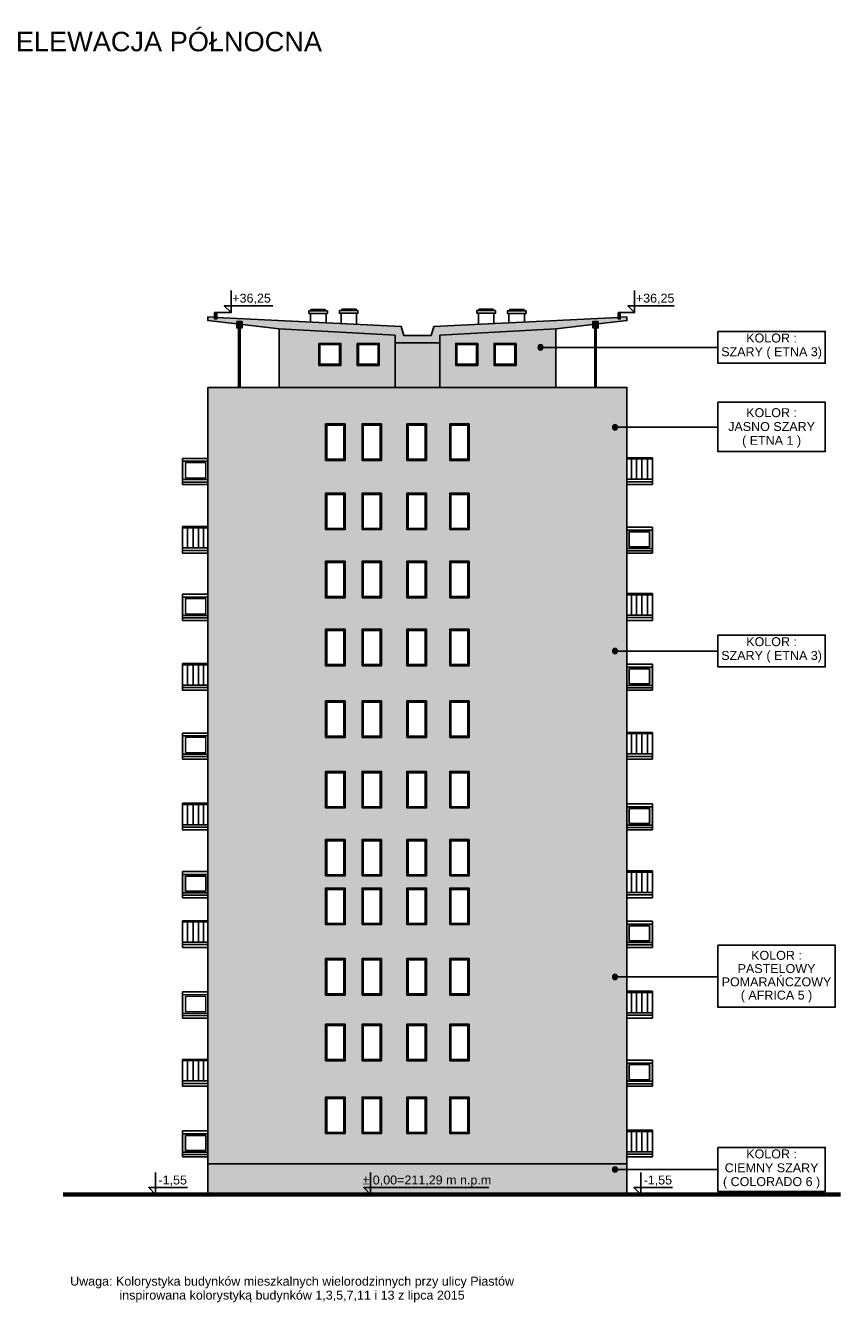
# Model space of a CAD drawing. Header units: millimetres. Extents: x 6874 to 479855, y -393105 to -20937.
# Tile 10 of 42: x 6874 to 40427, y -73477 to -20937. Entities that reach past the tile are written whole.
import ezdxf

# ---------------------------------------------------------------- set-up
doc = ezdxf.new("R2010")
doc.units = ezdxf.units.MM
doc.header["$MEASUREMENT"] = 0
for name, color, linetype, lineweight in [('Nowe_2D - Ogólne_Nr_pióra__1', 7, 'Continuous', 13), ('Nowe_2D - Ogólne_Nr_pióra__162', 254, 'Continuous', 25), ('Nowe_2D - Ogólne_Nr_pióra__19', 255, 'Continuous', 0), ('Nowe_2D - Ogólne_Nr_pióra__21', 7, 'Continuous', 70), ('Nowe_2D - Ogólne_Nr_pióra__41', 7, 'Continuous', 25), ('Nowe_Adnotacja - Teksty_Nr_pióra__1', 7, 'Continuous', 13)]:
    doc.layers.add(name, color=color, linetype=linetype, lineweight=lineweight)
for name, color, linetype, lineweight, true_color in [('Nowe_2D - Ogólne_Nr_pióra__103', 7, 'Continuous', 13, 0xffcc99), ('Nowe_2D - Ogólne_Nr_pióra__181', 7, 'Continuous', 0, 0xe8e8e8), ('Nowe_2D - Ogólne_Nr_pióra__201', 7, 'Continuous', 0, 0xf8f8f8), ('Nowe_2D - Ogólne_Nr_pióra__221', 7, 'Continuous', 0, 0xe6e6e6)]:
    doc.layers.add(name, color=color, linetype=linetype, lineweight=lineweight, true_color=true_color)
doc.styles.add('STYL_AUTOMATYCZNY_5', font='arial.ttf')

msp = doc.modelspace()

# ---------------------------------------------------------------- hatches: boundary and pattern name
at = {"layer": 'Nowe_2D - Ogólne_Nr_pióra__1', "linetype": 'Continuous', "lineweight": 13}
for points in [[(14747, -32945), (14747, -32745), (14659, -32745), (14659, -32941)], [(31275, -32945), (31275, -32745), (31363, -32745), (31363, -32941)], [(28186, -34181, 1), (27968, -34181, 1)], [(31253, -37466, 1), (31034, -37466, 1)], [(31253, -46675, 1), (31034, -46675, 1)], [(31253, -46675, 1), (31034, -46675, 1)], [(31253, -60084, 1), (31034, -60084, 1)], [(31253, -68008, 1), (31034, -68008, 1)]]:
    msp.add_hatch(color=7, dxfattribs=at).paths.add_polyline_path(points)
h = msp.add_hatch(color=7, dxfattribs=at)
h.paths.add_polyline_path([(13341, -38867), (13341, -39620), (14386, -39620), (14386, -38867)])
h.paths.add_polyline_path([(13456, -38934), (13456, -39552), (14300, -39552), (14300, -38934)], flags=0)
h = msp.add_hatch(color=7, dxfattribs=at)
h.paths.add_polyline_path([(32681, -41696), (32681, -42449), (31636, -42449), (31636, -41696)])
h.paths.add_polyline_path([(32566, -41764), (32566, -42382), (31722, -42382), (31722, -41764)], flags=0)
h = msp.add_hatch(color=7, dxfattribs=at)
h.paths.add_polyline_path([(13341, -44458), (13341, -45211), (14386, -45211), (14386, -44458)])
h.paths.add_polyline_path([(13456, -44525), (13456, -45143), (14300, -45143), (14300, -44525)], flags=0)
h = msp.add_hatch(color=7, dxfattribs=at)
h.paths.add_polyline_path([(32681, -47335), (32681, -48088), (31636, -48088), (31636, -47335)])
h.paths.add_polyline_path([(32566, -47403), (32566, -48021), (31722, -48021), (31722, -47403)], flags=0)
h = msp.add_hatch(color=7, dxfattribs=at)
h.paths.add_polyline_path([(13341, -50167), (13341, -50919), (14386, -50919), (14386, -50167)])
h.paths.add_polyline_path([(13456, -50234), (13456, -50852), (14300, -50852), (14300, -50234)], flags=0)
h = msp.add_hatch(color=7, dxfattribs=at)
h.paths.add_polyline_path([(32681, -53083), (32681, -53835), (31636, -53835), (31636, -53083)])
h.paths.add_polyline_path([(32566, -53150), (32566, -53768), (31722, -53768), (31722, -53150)], flags=0)
h = msp.add_hatch(color=7, dxfattribs=at)
h.paths.add_polyline_path([(13341, -55869), (13341, -56622), (14386, -56622), (14386, -55869)])
h.paths.add_polyline_path([(13456, -55936), (13456, -56554), (14300, -56554), (14300, -55936)], flags=0)
h = msp.add_hatch(color=7, dxfattribs=at)
h.paths.add_polyline_path([(32681, -57915), (32681, -58667), (31636, -58667), (31636, -57915)])
h.paths.add_polyline_path([(32566, -57982), (32566, -58600), (31722, -58600), (31722, -57982)], flags=0)
h = msp.add_hatch(color=7, dxfattribs=at)
h.paths.add_polyline_path([(13341, -60821), (13341, -61573), (14386, -61573), (14386, -60821)])
h.paths.add_polyline_path([(13456, -60888), (13456, -61506), (14300, -61506), (14300, -60888)], flags=0)
h = msp.add_hatch(color=7, dxfattribs=at)
h.paths.add_polyline_path([(32681, -63625), (32681, -64378), (31636, -64378), (31636, -63625)])
h.paths.add_polyline_path([(32566, -63693), (32566, -64311), (31722, -64311), (31722, -63693)], flags=0)
h = msp.add_hatch(color=7, dxfattribs=at)
h.paths.add_polyline_path([(13341, -66537), (13341, -67290), (14386, -67290), (14386, -66537)])
h.paths.add_polyline_path([(13456, -66604), (13456, -67223), (14300, -67223), (14300, -66604)], flags=0)
at = {"layer": 'Nowe_2D - Ogólne_Nr_pióra__103', "linetype": 'Continuous', "lineweight": 0, "true_color": 0xbf9972}
for points in [[(28711, -33410), (30235, -33238), (30235, -33114), (30455, -33114), (30455, -33213), (31636, -33079), (31636, -32927), (31363, -32941), (31363, -33012), (31275, -33012), (31275, -32945), (23682, -33321), (23574, -33691), (23011, -33691), (22448, -33691), (22341, -33321), (14747, -32945), (14747, -33012), (14659, -33012), (14659, -32941), (14386, -32927), (14386, -33079), (15568, -33213), (15568, -33114), (15788, -33114), (15788, -33238), (17311, -33410), (22090, -33675), (22090, -33998), (23011, -33998), (23932, -33998), (23932, -33675)], [(24338, -55929), (24338, -54429), (23378, -54429), (23378, -55929)], [(24338, -57929), (24338, -55929), (23378, -55929), (23378, -57929)], [(25138, -56429), (25138, -55929), (24338, -55929), (24338, -56429)], [(20728, -60829), (20728, -59329), (20028, -59329), (20028, -60829)], [(22578, -60829), (22578, -59329), (21528, -59329), (21528, -60829)], [(24338, -60829), (24338, -59329), (23378, -59329), (23378, -60829)], [(20028, -62029), (20028, -63529), (20728, -63529), (20728, -62029)], [(22578, -63529), (22578, -62029), (21528, -62029), (21528, -63529)], [(24338, -63529), (24338, -62029), (23378, -62029), (23378, -63529)], [(20028, -65029), (20028, -66529), (20728, -66529), (20728, -65029)], [(22578, -66529), (22578, -65029), (21528, -65029), (21528, -66529)], [(24338, -66529), (24338, -65029), (23378, -65029), (23378, -66529)]]:
    msp.add_hatch(color=33, dxfattribs=at).paths.add_polyline_path(points)
h = msp.add_hatch(color=33, dxfattribs=at)
h.paths.add_polyline_path([(14386, -67779), (14386, -55929), (19228, -55929), (20728, -55929), (20728, -56429), (20728, -57929), (25138, -57929), (25138, -55929), (25138, -54429), (31636, -54429), (31636, -67779)])
h.paths.add_polyline_path([(19228, -59329), (25138, -59329), (25138, -60829), (19228, -60829)], flags=0)
h.paths.add_polyline_path([(19228, -65029), (25138, -65029), (25138, -66529), (19228, -66529)], flags=0)
h.paths.add_polyline_path([(20028, -57929), (20028, -56429), (19228, -56429), (19228, -57929)], flags=0)
h.paths.add_polyline_path([(25138, -63529), (19228, -63529), (19228, -62029), (25138, -62029)], flags=0)
at = {"layer": 'Nowe_2D - Ogólne_Nr_pióra__162', "linetype": 'Continuous', "lineweight": 25}
msp.add_hatch(color=254, dxfattribs=at).paths.add_polyline_path([(21077, -69029), (31636, -69029), (31636, -67779), (14386, -67779), (14386, -69029)])
at = {"layer": 'Nowe_2D - Ogólne_Nr_pióra__181', "linetype": 'Continuous', "lineweight": 0, "true_color": 0xe8e8e8}
for points in [[(14659, -32745), (14659, -33012), (14747, -33012), (14747, -32745)], [(31363, -32745), (31363, -33012), (31275, -33012), (31275, -32745)], [(15788, -33382), (15788, -33114), (15568, -33114), (15568, -33382)], [(15648, -35829), (15708, -35829), (15708, -33382), (15648, -33382)], [(30235, -33114), (30235, -33238), (30455, -33213), (30455, -33114)], [(30455, -33213), (30235, -33238), (30235, -33382), (30455, -33382)], [(30375, -35829), (30315, -35829), (30315, -33382), (30375, -33382)], [(22090, -33998), (22090, -35829), (23932, -35829), (23932, -33998), (23011, -33998)], [(14386, -67779), (14386, -69029), (31636, -69029), (31636, -67779)]]:
    msp.add_hatch(color=254, dxfattribs=at).paths.add_polyline_path(points)
h = msp.add_hatch(color=254, dxfattribs=at)
h.paths.add_polyline_path([(22090, -35829), (22090, -33675), (17311, -33410), (17311, -35829)])
h.paths.add_polyline_path([(18946, -34015), (18946, -34925), (19856, -34925), (19856, -34015)], flags=0)
h.paths.add_polyline_path([(20528, -34015), (20528, -34925), (21438, -34925), (21438, -34015)], flags=0)
h = msp.add_hatch(color=254, dxfattribs=at)
h.paths.add_polyline_path([(28711, -35829), (28711, -33410), (23932, -33675), (23932, -35829)])
h.paths.add_polyline_path([(27076, -34015), (26166, -34015), (26166, -34925), (27076, -34925)], flags=0)
h.paths.add_polyline_path([(25494, -34015), (24584, -34015), (24584, -34925), (25494, -34925)], flags=0)
at = {"layer": 'Nowe_2D - Ogólne_Nr_pióra__19', "linetype": 'Continuous', "lineweight": 0}
h = msp.add_hatch(color=255, dxfattribs=at)
h.paths.add_polyline_path([(19856, -34925), (19856, -34015), (18946, -34015), (18946, -34925)])
h.paths.add_polyline_path([(19806, -34875), (19806, -34065), (18996, -34065), (18996, -34875)], flags=0)
h = msp.add_hatch(color=255, dxfattribs=at)
h.paths.add_polyline_path([(20528, -34015), (20528, -34925), (21438, -34925), (21438, -34015)])
h.paths.add_polyline_path([(20578, -34065), (20578, -34875), (21388, -34875), (21388, -34065)], flags=0)
h = msp.add_hatch(color=255, dxfattribs=at)
h.paths.add_polyline_path([(24584, -34015), (24584, -34925), (25494, -34925), (25494, -34015)])
h.paths.add_polyline_path([(24634, -34875), (25444, -34875), (25444, -34065), (24634, -34065)], flags=0)
h = msp.add_hatch(color=255, dxfattribs=at)
h.paths.add_polyline_path([(26166, -34015), (26166, -34925), (27076, -34925), (27076, -34015)])
h.paths.add_polyline_path([(26216, -34875), (27026, -34875), (27026, -34065), (26216, -34065)], flags=0)
h = msp.add_hatch(color=255, dxfattribs=at)
h.paths.add_polyline_path([(19228, -37329), (19228, -38829), (20028, -38829), (20028, -37329)])
h.paths.add_polyline_path([(19278, -38779), (19978, -38779), (19978, -37379), (19278, -37379)], flags=0)
h = msp.add_hatch(color=255, dxfattribs=at)
h.paths.add_polyline_path([(20728, -37329), (20728, -38829), (21528, -38829), (21528, -37329)])
h.paths.add_polyline_path([(20778, -38779), (21478, -38779), (21478, -37379), (20778, -37379)], flags=0)
h = msp.add_hatch(color=255, dxfattribs=at)
h.paths.add_polyline_path([(22578, -38829), (23378, -38829), (23378, -37329), (22578, -37329)])
h.paths.add_polyline_path([(23328, -37379), (22628, -37379), (22628, -38779), (23328, -38779)], flags=0)
h = msp.add_hatch(color=255, dxfattribs=at)
h.paths.add_polyline_path([(24338, -38829), (25138, -38829), (25138, -37329), (24338, -37329)])
h.paths.add_polyline_path([(25088, -37379), (24388, -37379), (24388, -38779), (25088, -38779)], flags=0)
h = msp.add_hatch(color=255, dxfattribs=at)
h.paths.add_polyline_path([(19228, -40179), (19228, -41679), (20028, -41679), (20028, -40179)])
h.paths.add_polyline_path([(19278, -41629), (19978, -41629), (19978, -40229), (19278, -40229)], flags=0)
h = msp.add_hatch(color=255, dxfattribs=at)
h.paths.add_polyline_path([(20728, -40179), (20728, -41679), (21528, -41679), (21528, -40179)])
h.paths.add_polyline_path([(20778, -41629), (21478, -41629), (21478, -40229), (20778, -40229)], flags=0)
h = msp.add_hatch(color=255, dxfattribs=at)
h.paths.add_polyline_path([(22578, -41679), (23378, -41679), (23378, -40179), (22578, -40179)])
h.paths.add_polyline_path([(23328, -40229), (22628, -40229), (22628, -41629), (23328, -41629)], flags=0)
h = msp.add_hatch(color=255, dxfattribs=at)
h.paths.add_polyline_path([(24338, -41679), (25138, -41679), (25138, -40179), (24338, -40179)])
h.paths.add_polyline_path([(25088, -40229), (24388, -40229), (24388, -41629), (25088, -41629)], flags=0)
h = msp.add_hatch(color=255, dxfattribs=at)
h.paths.add_polyline_path([(19228, -42979), (19228, -44479), (20028, -44479), (20028, -42979)])
h.paths.add_polyline_path([(19278, -44429), (19978, -44429), (19978, -43029), (19278, -43029)], flags=0)
h = msp.add_hatch(color=255, dxfattribs=at)
h.paths.add_polyline_path([(20728, -42979), (20728, -44479), (21528, -44479), (21528, -42979)])
h.paths.add_polyline_path([(20778, -44429), (21478, -44429), (21478, -43029), (20778, -43029)], flags=0)
h = msp.add_hatch(color=255, dxfattribs=at)
h.paths.add_polyline_path([(22578, -44479), (23378, -44479), (23378, -42979), (22578, -42979)])
h.paths.add_polyline_path([(23328, -43029), (22628, -43029), (22628, -44429), (23328, -44429)], flags=0)
h = msp.add_hatch(color=255, dxfattribs=at)
h.paths.add_polyline_path([(24338, -44479), (25138, -44479), (25138, -42979), (24338, -42979)])
h.paths.add_polyline_path([(25088, -43029), (24388, -43029), (24388, -44429), (25088, -44429)], flags=0)
h = msp.add_hatch(color=255, dxfattribs=at)
h.paths.add_polyline_path([(19228, -45779), (19228, -47279), (20028, -47279), (20028, -45779)])
h.paths.add_polyline_path([(19278, -47229), (19978, -47229), (19978, -45829), (19278, -45829)], flags=0)
h = msp.add_hatch(color=255, dxfattribs=at)
h.paths.add_polyline_path([(20728, -45779), (20728, -47279), (21528, -47279), (21528, -45779)])
h.paths.add_polyline_path([(20778, -47229), (21478, -47229), (21478, -45829), (20778, -45829)], flags=0)
h = msp.add_hatch(color=255, dxfattribs=at)
h.paths.add_polyline_path([(22578, -47279), (23378, -47279), (23378, -45779), (22578, -45779)])
h.paths.add_polyline_path([(23328, -45829), (22628, -45829), (22628, -47229), (23328, -47229)], flags=0)
h = msp.add_hatch(color=255, dxfattribs=at)
h.paths.add_polyline_path([(24338, -47279), (25138, -47279), (25138, -45779), (24338, -45779)])
h.paths.add_polyline_path([(25088, -45829), (24388, -45829), (24388, -47229), (25088, -47229)], flags=0)
h = msp.add_hatch(color=255, dxfattribs=at)
h.paths.add_polyline_path([(19228, -48729), (19228, -50229), (20028, -50229), (20028, -48729)])
h.paths.add_polyline_path([(19278, -50179), (19978, -50179), (19978, -48779), (19278, -48779)], flags=0)
h = msp.add_hatch(color=255, dxfattribs=at)
h.paths.add_polyline_path([(20728, -48729), (20728, -50229), (21528, -50229), (21528, -48729)])
h.paths.add_polyline_path([(20778, -50179), (21478, -50179), (21478, -48779), (20778, -48779)], flags=0)
h = msp.add_hatch(color=255, dxfattribs=at)
h.paths.add_polyline_path([(22578, -50229), (23378, -50229), (23378, -48729), (22578, -48729)])
h.paths.add_polyline_path([(23328, -48779), (22628, -48779), (22628, -50179), (23328, -50179)], flags=0)
h = msp.add_hatch(color=255, dxfattribs=at)
h.paths.add_polyline_path([(24338, -50229), (25138, -50229), (25138, -48729), (24338, -48729)])
h.paths.add_polyline_path([(25088, -48779), (24388, -48779), (24388, -50179), (25088, -50179)], flags=0)
h = msp.add_hatch(color=255, dxfattribs=at)
h.paths.add_polyline_path([(19228, -51629), (19228, -53129), (20028, -53129), (20028, -51629)])
h.paths.add_polyline_path([(19278, -53079), (19978, -53079), (19978, -51679), (19278, -51679)], flags=0)
h = msp.add_hatch(color=255, dxfattribs=at)
h.paths.add_polyline_path([(20728, -51629), (20728, -53129), (21528, -53129), (21528, -51629)])
h.paths.add_polyline_path([(20778, -53079), (21478, -53079), (21478, -51679), (20778, -51679)], flags=0)
h = msp.add_hatch(color=255, dxfattribs=at)
h.paths.add_polyline_path([(22578, -53129), (23378, -53129), (23378, -51629), (22578, -51629)])
h.paths.add_polyline_path([(23328, -51679), (22628, -51679), (22628, -53079), (23328, -53079)], flags=0)
h = msp.add_hatch(color=255, dxfattribs=at)
h.paths.add_polyline_path([(24338, -53129), (25138, -53129), (25138, -51629), (24338, -51629)])
h.paths.add_polyline_path([(25088, -51679), (24388, -51679), (24388, -53079), (25088, -53079)], flags=0)
h = msp.add_hatch(color=255, dxfattribs=at)
h.paths.add_polyline_path([(19228, -54429), (19228, -55929), (20028, -55929), (20028, -54429)])
h.paths.add_polyline_path([(19278, -55879), (19978, -55879), (19978, -54479), (19278, -54479)], flags=0)
h = msp.add_hatch(color=255, dxfattribs=at)
h.paths.add_polyline_path([(20728, -54429), (20728, -55929), (21528, -55929), (21528, -54429)])
h.paths.add_polyline_path([(20778, -55879), (21478, -55879), (21478, -54479), (20778, -54479)], flags=0)
h = msp.add_hatch(color=255, dxfattribs=at)
h.paths.add_polyline_path([(22578, -55929), (23378, -55929), (23378, -54429), (22578, -54429)])
h.paths.add_polyline_path([(23328, -54479), (22628, -54479), (22628, -55879), (23328, -55879)], flags=0)
h = msp.add_hatch(color=255, dxfattribs=at)
h.paths.add_polyline_path([(24338, -55929), (25138, -55929), (25138, -54429), (24338, -54429)])
h.paths.add_polyline_path([(25088, -54479), (24388, -54479), (24388, -55879), (25088, -55879)], flags=0)
h = msp.add_hatch(color=255, dxfattribs=at)
h.paths.add_polyline_path([(19228, -56429), (19228, -57929), (20028, -57929), (20028, -56429)])
h.paths.add_polyline_path([(19278, -57879), (19978, -57879), (19978, -56479), (19278, -56479)], flags=0)
h = msp.add_hatch(color=255, dxfattribs=at)
h.paths.add_polyline_path([(20728, -56429), (20728, -57929), (21528, -57929), (21528, -56429)])
h.paths.add_polyline_path([(20778, -57879), (21478, -57879), (21478, -56479), (20778, -56479)], flags=0)
h = msp.add_hatch(color=255, dxfattribs=at)
h.paths.add_polyline_path([(22578, -57929), (23378, -57929), (23378, -56429), (22578, -56429)])
h.paths.add_polyline_path([(23328, -56479), (22628, -56479), (22628, -57879), (23328, -57879)], flags=0)
h = msp.add_hatch(color=255, dxfattribs=at)
h.paths.add_polyline_path([(24338, -57929), (25138, -57929), (25138, -56429), (24338, -56429)])
h.paths.add_polyline_path([(25088, -56479), (24388, -56479), (24388, -57879), (25088, -57879)], flags=0)
h = msp.add_hatch(color=255, dxfattribs=at)
h.paths.add_polyline_path([(19228, -59329), (19228, -60829), (20028, -60829), (20028, -59329)])
h.paths.add_polyline_path([(19278, -60779), (19978, -60779), (19978, -59379), (19278, -59379)], flags=0)
h = msp.add_hatch(color=255, dxfattribs=at)
h.paths.add_polyline_path([(20728, -59329), (20728, -60829), (21528, -60829), (21528, -59329)])
h.paths.add_polyline_path([(20778, -60779), (21478, -60779), (21478, -59379), (20778, -59379)], flags=0)
h = msp.add_hatch(color=255, dxfattribs=at)
h.paths.add_polyline_path([(22578, -60829), (23378, -60829), (23378, -59329), (22578, -59329)])
h.paths.add_polyline_path([(23328, -59379), (22628, -59379), (22628, -60779), (23328, -60779)], flags=0)
h = msp.add_hatch(color=255, dxfattribs=at)
h.paths.add_polyline_path([(24338, -60829), (25138, -60829), (25138, -59329), (24338, -59329)])
h.paths.add_polyline_path([(25088, -59379), (24388, -59379), (24388, -60779), (25088, -60779)], flags=0)
h = msp.add_hatch(color=255, dxfattribs=at)
h.paths.add_polyline_path([(19228, -62029), (19228, -63529), (20028, -63529), (20028, -62029)])
h.paths.add_polyline_path([(19278, -63479), (19978, -63479), (19978, -62079), (19278, -62079)], flags=0)
h = msp.add_hatch(color=255, dxfattribs=at)
h.paths.add_polyline_path([(20728, -62029), (20728, -63529), (21528, -63529), (21528, -62029)])
h.paths.add_polyline_path([(20778, -63479), (21478, -63479), (21478, -62079), (20778, -62079)], flags=0)
h = msp.add_hatch(color=255, dxfattribs=at)
h.paths.add_polyline_path([(22578, -63529), (23378, -63529), (23378, -62029), (22578, -62029)])
h.paths.add_polyline_path([(23328, -62079), (22628, -62079), (22628, -63479), (23328, -63479)], flags=0)
h = msp.add_hatch(color=255, dxfattribs=at)
h.paths.add_polyline_path([(24338, -63529), (25138, -63529), (25138, -62029), (24338, -62029)])
h.paths.add_polyline_path([(25088, -62079), (24388, -62079), (24388, -63479), (25088, -63479)], flags=0)
h = msp.add_hatch(color=255, dxfattribs=at)
h.paths.add_polyline_path([(19228, -65029), (19228, -66529), (20028, -66529), (20028, -65029)])
h.paths.add_polyline_path([(19278, -66479), (19978, -66479), (19978, -65079), (19278, -65079)], flags=0)
h = msp.add_hatch(color=255, dxfattribs=at)
h.paths.add_polyline_path([(20728, -65029), (20728, -66529), (21528, -66529), (21528, -65029)])
h.paths.add_polyline_path([(20778, -66479), (21478, -66479), (21478, -65079), (20778, -65079)], flags=0)
h = msp.add_hatch(color=255, dxfattribs=at)
h.paths.add_polyline_path([(22578, -66529), (23378, -66529), (23378, -65029), (22578, -65029)])
h.paths.add_polyline_path([(23328, -65079), (22628, -65079), (22628, -66479), (23328, -66479)], flags=0)
h = msp.add_hatch(color=255, dxfattribs=at)
h.paths.add_polyline_path([(24338, -66529), (25138, -66529), (25138, -65029), (24338, -65029)])
h.paths.add_polyline_path([(25088, -65079), (24388, -65079), (24388, -66479), (25088, -66479)], flags=0)
at = {"layer": 'Nowe_2D - Ogólne_Nr_pióra__201', "linetype": 'Continuous', "lineweight": 0, "true_color": 0xf8f8f8}
h = msp.add_hatch(color=7, dxfattribs=at)
h.paths.add_polyline_path([(31636, -35829), (31636, -41696), (25138, -41679), (25138, -40179), (24338, -40179), (24338, -41679), (23378, -41679), (23378, -40179), (22578, -40179), (22578, -42979), (22578, -47279), (21528, -47279), (21528, -42979), (20028, -42979), (20028, -41679), (20028, -40179), (19228, -40179), (19228, -41679), (14386, -41679), (14386, -38829), (14386, -35829)])
h.paths.add_polyline_path([(20028, -38829), (20028, -37329), (19228, -37329), (19228, -38829)], flags=0)
h.paths.add_polyline_path([(20728, -38829), (21528, -38829), (21528, -37329), (20728, -37329)], flags=0)
h.paths.add_polyline_path([(20728, -40179), (20728, -41679), (21528, -41679), (21528, -40179)], flags=0)
h.paths.add_polyline_path([(22578, -37329), (22578, -38829), (23378, -38829), (23378, -37329)], flags=0)
h.paths.add_polyline_path([(24338, -38829), (25138, -38829), (25138, -37329), (24338, -37329)], flags=0)
for points in [[(22578, -42979), (25138, -42979), (25138, -41679), (22578, -41679)], [(23378, -42979), (24338, -42979), (24338, -44479), (23378, -44479)], [(21528, -45779), (20728, -45779), (20728, -44479), (21528, -44479)], [(23378, -45779), (22578, -45779), (22578, -44479), (23378, -44479)]]:
    msp.add_hatch(color=7, dxfattribs=at).paths.add_polyline_path(points)
at = {"layer": 'Nowe_2D - Ogólne_Nr_pióra__221', "linetype": 'Continuous', "lineweight": 0, "true_color": 0xe6e6e6}
for points in [[(14386, -41679), (19228, -41679), (19228, -55929), (14386, -55929)], [(20028, -42979), (20028, -41679), (19228, -41679), (19228, -42979)], [(25138, -41679), (31636, -41679), (31636, -54429), (25138, -54429)], [(20028, -42979), (20728, -42979), (20728, -55929), (20028, -55929)], [(19228, -44479), (19228, -45779), (20028, -45779), (20028, -44479)], [(23378, -54429), (24338, -54429), (24338, -44479), (23378, -44479)], [(24338, -44479), (24338, -45779), (25138, -45779), (25138, -44479)], [(19228, -47279), (19228, -48729), (20028, -48729), (20028, -47279)], [(21528, -48729), (21528, -47279), (20728, -47279), (20728, -48729)], [(21528, -47279), (22578, -47279), (22578, -57929), (21528, -57929)], [(23378, -48729), (23378, -47279), (22578, -47279), (22578, -48729)], [(23378, -48729), (23378, -47279), (22578, -47279), (22578, -48729)], [(24338, -47279), (24338, -48729), (25138, -48729), (25138, -47279)], [(19228, -50229), (19228, -51629), (20028, -51629), (20028, -50229)], [(21528, -51629), (21528, -50229), (20728, -50229), (20728, -51629)], [(23378, -51629), (23378, -50229), (22578, -50229), (22578, -51629)], [(24338, -50229), (24338, -51629), (25138, -51629), (25138, -50229)], [(20028, -54429), (20028, -53129), (19228, -53129), (19228, -54429)], [(21528, -54429), (21528, -53129), (20728, -53129), (20728, -54429)], [(23378, -54429), (23378, -53129), (22578, -53129), (22578, -54429)], [(25138, -54429), (25138, -53129), (24338, -53129), (24338, -54429)], [(21528, -56429), (21528, -55929), (20728, -55929), (20728, -56429)], [(23378, -56429), (23378, -55929), (22578, -55929), (22578, -56429)]]:
    msp.add_hatch(color=254, dxfattribs=at).paths.add_polyline_path(points)

# ---------------------------------------------------------------- linework, layer by layer
at = {"layer": 'Nowe_2D - Ogólne_Nr_pióra__1', "color": 7, "linetype": 'Continuous', "lineweight": 13, "flags": 128}
for points in [[(14747, -32945), (14747, -32745), (14659, -32745), (14659, -32941)], [(31275, -32945), (31275, -32745), (31363, -32745), (31363, -32941)], [(13341, -38867), (13341, -39620), (14386, -39620), (14386, -38867)], [(13456, -38934), (13456, -39552), (14300, -39552), (14300, -38934)], [(32681, -41696), (32681, -42449), (31636, -42449), (31636, -41696)], [(32566, -41764), (32566, -42382), (31722, -42382), (31722, -41764)], [(13341, -44458), (13341, -45211), (14386, -45211), (14386, -44458)], [(13456, -44525), (13456, -45143), (14300, -45143), (14300, -44525)], [(32681, -47335), (32681, -48088), (31636, -48088), (31636, -47335)], [(32566, -47403), (32566, -48021), (31722, -48021), (31722, -47403)], [(13341, -50167), (13341, -50919), (14386, -50919), (14386, -50167)], [(13456, -50234), (13456, -50852), (14300, -50852), (14300, -50234)], [(32681, -53083), (32681, -53835), (31636, -53835), (31636, -53083)], [(32566, -53150), (32566, -53768), (31722, -53768), (31722, -53150)], [(13341, -55869), (13341, -56622), (14386, -56622), (14386, -55869)], [(13456, -55936), (13456, -56554), (14300, -56554), (14300, -55936)], [(32681, -57915), (32681, -58667), (31636, -58667), (31636, -57915)], [(32566, -57982), (32566, -58600), (31722, -58600), (31722, -57982)], [(13341, -60821), (13341, -61573), (14386, -61573), (14386, -60821)], [(13456, -60888), (13456, -61506), (14300, -61506), (14300, -60888)], [(32681, -63625), (32681, -64378), (31636, -64378), (31636, -63625)], [(32566, -63693), (32566, -64311), (31722, -64311), (31722, -63693)], [(13341, -66537), (13341, -67290), (14386, -67290), (14386, -66537)], [(13456, -66604), (13456, -67223), (14300, -67223), (14300, -66604)]]:
    msp.add_lwpolyline(points, close=True, dxfattribs=at)
for points in [[(28186, -34181, 1), (27968, -34181, 1)], [(31253, -37466, 1), (31034, -37466, 1)], [(31253, -46675, 1), (31034, -46675, 1)], [(31253, -46675, 1), (31034, -46675, 1)], [(31253, -60084, 1), (31034, -60084, 1)], [(31253, -68008, 1), (31034, -68008, 1)]]:
    msp.add_lwpolyline(points, format="xyb", close=True, dxfattribs=at)
at = {"layer": 'Nowe_2D - Ogólne_Nr_pióra__21', "color": 7, "linetype": 'Continuous', "lineweight": 70}
msp.add_line((8418, -69029), (40427, -69029), dxfattribs=at)
at = {"layer": 'Nowe_2D - Ogólne_Nr_pióra__41', "color": 7, "linetype": 'Continuous', "lineweight": 25}
for p, q in [((18601, -32783), (18601, -33136)), ((19248, -32783), (19248, -33168)), ((19871, -32778), (19871, -33199)), ((20504, -32778), (20504, -33230)), ((25518, -32778), (25518, -33230)), ((26151, -32778), (26151, -33199)), ((26774, -32783), (26774, -33168)), ((27421, -32783), (27421, -33136)), ((15678, -33382), (15648, -33382)), ((15648, -33382), (15648, -35829)), ((15678, -33382), (15708, -33382)), ((15708, -33382), (15708, -35829)), ((30345, -33382), (30315, -33382)), ((30315, -33382), (30315, -35829)), ((30345, -33382), (30375, -33382)), ((30375, -33382), (30375, -35829)), ((28101, -34181), (35379, -34181)), ((15148, -35829), (15178, -35829)), ((15208, -35829), (15178, -35829)), ((31130, -37466), (35379, -37466)), ((13341, -38867), (13341, -38747)), ((13341, -38747), (14386, -38747)), ((32681, -38769), (31636, -38769)), ((31826, -38769), (31826, -39604)), ((32029, -38769), (32029, -39604)), ((32244, -38769), (32244, -39604)), ((32478, -38769), (32478, -39604)), ((13341, -39720), (13341, -39620)), ((13341, -39720), (14386, -39720)), ((13341, -39821), (13341, -39720)), ((13341, -39821), (14386, -39821)), ((32681, -39604), (31636, -39604)), ((32681, -39708), (31636, -39708)), ((13341, -41599), (14386, -41599)), ((13545, -41599), (13545, -42433)), ((13778, -41599), (13778, -42433)), ((13993, -41599), (13993, -42433)), ((14197, -41599), (14197, -42433)), ((32681, -41576), (31636, -41576)), ((32566, -41764), (31722, -41764)), ((31722, -42382), (31722, -41764)), ((32566, -42382), (32566, -41764)), ((32681, -41696), (32681, -41576)), ((13341, -42433), (14386, -42433)), ((13341, -42537), (14386, -42537)), ((32681, -42550), (31636, -42550)), ((32566, -42382), (31722, -42382)), ((32681, -42550), (32681, -42449)), ((32681, -42650), (32681, -42550)), ((32681, -42650), (31636, -42650)), ((13341, -44458), (13341, -44338)), ((13341, -44338), (14386, -44338)), ((32681, -44360), (31636, -44360)), ((31826, -44360), (31826, -45195)), ((32029, -44360), (32029, -45195)), ((32244, -44360), (32244, -45195)), ((32478, -44360), (32478, -45195)), ((13341, -45311), (13341, -45211)), ((13341, -45311), (14386, -45311)), ((13341, -45412), (13341, -45311)), ((13341, -45412), (14386, -45412)), ((32681, -45195), (31636, -45195)), ((32681, -45299), (31636, -45299)), ((31130, -46675), (35379, -46675)), ((13341, -47238), (14386, -47238)), ((13545, -47238), (13545, -48072)), ((13778, -47238), (13778, -48072)), ((13993, -47238), (13993, -48072)), ((14197, -47238), (14197, -48072)), ((32681, -47215), (31636, -47215)), ((32681, -47335), (32681, -47215)), ((32566, -47403), (31722, -47403)), ((31722, -48021), (31722, -47403)), ((32566, -48021), (32566, -47403)), ((13341, -48072), (14386, -48072)), ((13341, -48176), (14386, -48176)), ((32681, -48189), (31636, -48189)), ((32681, -48289), (31636, -48289)), ((32566, -48021), (31722, -48021)), ((32681, -48189), (32681, -48088)), ((32681, -48289), (32681, -48189)), ((13341, -50167), (13341, -50047)), ((13341, -50047), (14386, -50047)), ((32681, -50069), (31636, -50069)), ((31826, -50069), (31826, -50903)), ((32029, -50069), (32029, -50903)), ((32244, -50069), (32244, -50903)), ((32478, -50069), (32478, -50903)), ((13341, -51020), (13341, -50919)), ((32681, -50903), (31636, -50903)), ((13341, -51020), (14386, -51020)), ((13341, -51120), (13341, -51020)), ((13341, -51120), (14386, -51120)), ((32681, -51007), (31636, -51007)), ((13341, -52985), (14386, -52985)), ((13545, -52985), (13545, -53820)), ((13778, -52985), (13778, -53820)), ((13993, -52985), (13993, -53820)), ((14197, -52985), (14197, -53820)), ((32681, -52963), (31636, -52963)), ((32681, -53083), (32681, -52963)), ((32566, -53150), (31722, -53150)), ((31722, -53768), (31722, -53150)), ((32566, -53768), (32566, -53150)), ((13341, -53820), (14386, -53820)), ((13341, -53924), (14386, -53924)), ((32681, -53936), (31636, -53936)), ((32681, -54037), (31636, -54037)), ((32566, -53768), (31722, -53768)), ((32681, -53936), (32681, -53835)), ((32681, -54037), (32681, -53936)), ((13341, -55869), (13341, -55749)), ((13341, -55749), (14386, -55749)), ((13456, -56554), (13456, -55936)), ((13456, -55936), (14300, -55936)), ((14300, -56554), (14300, -55936)), ((32681, -55771), (31636, -55771)), ((31826, -55771), (31826, -56606)), ((32029, -55771), (32029, -56606)), ((32244, -55771), (32244, -56606)), ((32478, -55771), (32478, -56606)), ((13341, -56722), (13341, -56622)), ((13341, -56722), (14386, -56722)), ((13341, -56823), (13341, -56722)), ((13456, -56554), (14300, -56554)), ((32681, -56606), (31636, -56606)), ((32681, -56710), (31636, -56710)), ((13341, -56823), (14386, -56823)), ((13341, -57817), (14386, -57817)), ((13545, -57817), (13545, -58651)), ((13778, -57817), (13778, -58651)), ((13993, -57817), (13993, -58651)), ((14197, -57817), (14197, -58651)), ((32681, -57795), (31636, -57795)), ((32566, -57982), (31722, -57982)), ((31722, -58600), (31722, -57982)), ((32566, -58600), (32566, -57982)), ((32681, -57915), (32681, -57795)), ((13341, -58651), (14386, -58651)), ((13341, -58755), (14386, -58755)), ((32681, -58768), (31636, -58768)), ((32566, -58600), (31722, -58600)), ((32681, -58768), (32681, -58667)), ((32681, -58869), (32681, -58768)), ((32681, -58869), (31636, -58869)), ((31130, -60084), (35379, -60084)), ((13341, -60821), (13341, -60701)), ((13341, -60701), (14386, -60701)), ((13341, -61573), (13341, -60811)), ((32681, -60723), (31636, -60723)), ((31826, -60723), (31826, -61558)), ((32029, -60723), (32029, -61558)), ((32244, -60723), (32244, -61558)), ((32478, -60723), (32478, -61558)), ((13341, -61674), (13341, -61573)), ((13341, -61674), (14386, -61674)), ((13341, -61775), (13341, -61674)), ((13341, -61775), (14386, -61775)), ((32681, -61558), (31636, -61558)), ((32681, -61662), (31636, -61662)), ((13341, -63528), (14386, -63528)), ((13545, -63528), (13545, -64362)), ((13778, -63528), (13778, -64362)), ((13993, -63528), (13993, -64362)), ((14197, -63528), (14197, -64362)), ((32681, -63505), (31636, -63505)), ((32681, -63625), (32681, -63505)), ((32566, -63693), (31722, -63693)), ((31722, -64311), (31722, -63693)), ((32566, -64311), (32566, -63693)), ((13341, -64362), (14386, -64362)), ((13341, -64466), (14386, -64466)), ((32681, -64479), (31636, -64479)), ((32681, -64579), (31636, -64579)), ((32566, -64311), (31722, -64311)), ((32681, -64479), (32681, -64378)), ((32681, -64579), (32681, -64479)), ((13341, -66537), (13341, -66417)), ((13341, -66417), (14386, -66417)), ((13456, -67223), (13456, -66604)), ((13456, -66604), (14300, -66604)), ((14300, -67223), (14300, -66604)), ((32681, -66440), (31636, -66440)), ((31826, -66440), (31826, -67274)), ((32029, -66440), (32029, -67274)), ((32244, -66440), (32244, -67274)), ((32478, -66440), (32478, -67274)), ((13456, -67223), (14300, -67223)), ((13341, -67390), (13341, -67290)), ((13341, -67390), (14386, -67390)), ((13341, -67491), (13341, -67390)), ((13341, -67491), (14386, -67491)), ((32681, -67274), (31636, -67274)), ((32681, -67378), (31636, -67378)), ((31130, -68008), (35379, -68008))]:
    msp.add_line(p, q, dxfattribs=at)
for points in [[(15337, -31845), (15337, -32745), (15057, -32465), (17063, -32465)], [(31953, -31845), (31953, -32745), (31673, -32465), (33578, -32465)], [(14386, -32927), (14386, -33079), (15568, -33213)], [(14386, -32927), (14659, -32941)], [(14659, -32745), (15337, -32745)], [(14747, -32945), (22341, -33321), (22448, -33691), (23011, -33691)], [(31275, -32945), (23682, -33321), (23574, -33691), (23011, -33691)], [(31636, -32927), (31636, -33079), (30455, -33213)], [(31275, -32745), (31953, -32745)], [(31636, -32927), (31363, -32941)], [(15788, -33238), (17311, -33410), (22090, -33675)], [(17311, -33410), (17311, -35829)], [(30235, -33238), (28711, -33410), (23932, -33675)], [(28711, -33410), (28711, -35829)], [(22090, -33675), (22090, -35829)], [(22090, -33998), (23011, -33998)], [(23932, -33998), (23011, -33998)], [(23932, -33675), (23932, -35829)], [(12231, -68129), (12231, -69029), (11951, -68749), (13539, -68749)], [(14386, -67779), (31636, -67779)], [(21077, -68129), (21077, -69029), (20797, -68749), (25951, -68749)], [(32205, -68129), (32205, -69029), (31925, -68749), (33514, -68749)]]:
    msp.add_lwpolyline(points, dxfattribs=at)
for points in [[(14659, -32745), (14747, -32745), (14747, -33012), (14659, -33012)], [(18539, -32677), (19306, -32677), (19306, -32783), (18539, -32783)], [(18621, -32620), (19210, -32620), (19210, -32677), (18621, -32677)], [(19795, -32668), (20562, -32668), (20562, -32778), (19795, -32778)], [(19891, -32610), (20485, -32610), (20485, -32668), (19891, -32668)], [(26228, -32668), (25461, -32668), (25461, -32778), (26228, -32778)], [(26132, -32610), (25538, -32610), (25538, -32668), (26132, -32668)], [(27483, -32677), (26717, -32677), (26717, -32783), (27483, -32783)], [(27402, -32620), (26812, -32620), (26812, -32677), (27402, -32677)], [(31363, -32745), (31275, -32745), (31275, -33012), (31363, -33012)], [(15568, -33114), (15788, -33114), (15788, -33382), (15568, -33382)], [(30455, -33114), (30235, -33114), (30235, -33382), (30455, -33382)], [(35379, -33526), (39802, -33526), (39802, -34836), (35379, -34836)], [(18946, -34015), (19856, -34015), (19856, -34925), (18946, -34925)], [(18996, -34065), (19806, -34065), (19806, -34875), (18996, -34875)], [(20528, -34015), (21438, -34015), (21438, -34925), (20528, -34925)], [(20578, -34065), (21388, -34065), (21388, -34875), (20578, -34875)], [(25494, -34015), (24584, -34015), (24584, -34925), (25494, -34925)], [(25444, -34065), (24634, -34065), (24634, -34875), (25444, -34875)], [(27076, -34015), (26166, -34015), (26166, -34925), (27076, -34925)], [(27026, -34065), (26216, -34065), (26216, -34875), (27026, -34875)], [(14386, -69029), (14386, -35829), (31636, -35829), (31636, -69029)], [(35379, -36435), (39802, -36435), (39802, -38467), (35379, -38467)], [(19228, -38829), (20028, -38829), (20028, -37329), (19228, -37329)], [(19278, -38779), (19978, -38779), (19978, -37379), (19278, -37379)], [(20728, -38829), (21528, -38829), (21528, -37329), (20728, -37329)], [(20778, -38779), (21478, -38779), (21478, -37379), (20778, -37379)], [(22578, -38829), (23378, -38829), (23378, -37329), (22578, -37329)], [(22628, -38779), (23328, -38779), (23328, -37379), (22628, -37379)], [(24338, -38829), (25138, -38829), (25138, -37329), (24338, -37329)], [(24388, -38779), (25088, -38779), (25088, -37379), (24388, -37379)], [(13341, -39620), (14386, -39620), (14386, -38867), (13341, -38867)], [(32681, -38721), (31636, -38721), (31636, -39821), (32681, -39821)], [(19228, -41679), (20028, -41679), (20028, -40179), (19228, -40179)], [(19278, -41629), (19978, -41629), (19978, -40229), (19278, -40229)], [(20728, -41679), (21528, -41679), (21528, -40179), (20728, -40179)], [(20778, -41629), (21478, -41629), (21478, -40229), (20778, -40229)], [(22578, -41679), (23378, -41679), (23378, -40179), (22578, -40179)], [(22628, -41629), (23328, -41629), (23328, -40229), (22628, -40229)], [(24338, -41679), (25138, -41679), (25138, -40179), (24338, -40179)], [(24388, -41629), (25088, -41629), (25088, -40229), (24388, -40229)], [(13341, -41550), (14386, -41550), (14386, -42650), (13341, -42650)], [(32681, -42449), (31636, -42449), (31636, -41696), (32681, -41696)], [(19228, -44479), (20028, -44479), (20028, -42979), (19228, -42979)], [(19278, -44429), (19978, -44429), (19978, -43029), (19278, -43029)], [(20728, -44479), (21528, -44479), (21528, -42979), (20728, -42979)], [(20778, -44429), (21478, -44429), (21478, -43029), (20778, -43029)], [(22578, -44479), (23378, -44479), (23378, -42979), (22578, -42979)], [(22628, -44429), (23328, -44429), (23328, -43029), (22628, -43029)], [(24338, -44479), (25138, -44479), (25138, -42979), (24338, -42979)], [(24388, -44429), (25088, -44429), (25088, -43029), (24388, -43029)], [(13341, -45211), (14386, -45211), (14386, -44458), (13341, -44458)], [(32681, -44312), (31636, -44312), (31636, -45412), (32681, -45412)], [(19228, -47279), (20028, -47279), (20028, -45779), (19228, -45779)], [(19278, -47229), (19978, -47229), (19978, -45829), (19278, -45829)], [(20728, -47279), (21528, -47279), (21528, -45779), (20728, -45779)], [(20778, -47229), (21478, -47229), (21478, -45829), (20778, -45829)], [(22578, -47279), (23378, -47279), (23378, -45779), (22578, -45779)], [(22628, -47229), (23328, -47229), (23328, -45829), (22628, -45829)], [(24338, -47279), (25138, -47279), (25138, -45779), (24338, -45779)], [(24388, -47229), (25088, -47229), (25088, -45829), (24388, -45829)], [(35379, -46021), (39802, -46021), (39802, -47330), (35379, -47330)], [(13341, -47189), (14386, -47189), (14386, -48289), (13341, -48289)], [(32681, -48088), (31636, -48088), (31636, -47335), (32681, -47335)], [(19228, -50229), (20028, -50229), (20028, -48729), (19228, -48729)], [(19278, -50179), (19978, -50179), (19978, -48779), (19278, -48779)], [(20728, -50229), (21528, -50229), (21528, -48729), (20728, -48729)], [(20778, -50179), (21478, -50179), (21478, -48779), (20778, -48779)], [(22578, -50229), (23378, -50229), (23378, -48729), (22578, -48729)], [(22628, -50179), (23328, -50179), (23328, -48779), (22628, -48779)], [(24338, -50229), (25138, -50229), (25138, -48729), (24338, -48729)], [(24388, -50179), (25088, -50179), (25088, -48779), (24388, -48779)], [(13341, -50919), (14386, -50919), (14386, -50167), (13341, -50167)], [(32681, -50020), (31636, -50020), (31636, -51120), (32681, -51120)], [(19228, -53129), (20028, -53129), (20028, -51629), (19228, -51629)], [(19278, -53079), (19978, -53079), (19978, -51679), (19278, -51679)], [(20728, -53129), (21528, -53129), (21528, -51629), (20728, -51629)], [(20778, -53079), (21478, -53079), (21478, -51679), (20778, -51679)], [(22578, -53129), (23378, -53129), (23378, -51629), (22578, -51629)], [(22628, -53079), (23328, -53079), (23328, -51679), (22628, -51679)], [(24338, -53129), (25138, -53129), (25138, -51629), (24338, -51629)], [(24388, -53079), (25088, -53079), (25088, -51679), (24388, -51679)], [(13341, -52937), (14386, -52937), (14386, -54037), (13341, -54037)], [(32681, -53835), (31636, -53835), (31636, -53083), (32681, -53083)], [(19228, -55929), (20028, -55929), (20028, -54429), (19228, -54429)], [(19278, -55879), (19978, -55879), (19978, -54479), (19278, -54479)], [(20728, -55929), (21528, -55929), (21528, -54429), (20728, -54429)], [(20778, -55879), (21478, -55879), (21478, -54479), (20778, -54479)], [(22578, -55929), (23378, -55929), (23378, -54429), (22578, -54429)], [(22628, -55879), (23328, -55879), (23328, -54479), (22628, -54479)], [(24338, -55929), (25138, -55929), (25138, -54429), (24338, -54429)], [(24388, -55879), (25088, -55879), (25088, -54479), (24388, -54479)], [(13341, -56622), (14386, -56622), (14386, -55869), (13341, -55869)], [(32681, -55723), (31636, -55723), (31636, -56823), (32681, -56823)], [(19228, -57929), (20028, -57929), (20028, -56429), (19228, -56429)], [(19278, -57879), (19978, -57879), (19978, -56479), (19278, -56479)], [(20728, -57929), (21528, -57929), (21528, -56429), (20728, -56429)], [(20778, -57879), (21478, -57879), (21478, -56479), (20778, -56479)], [(22578, -57929), (23378, -57929), (23378, -56429), (22578, -56429)], [(22628, -57879), (23328, -57879), (23328, -56479), (22628, -56479)], [(24338, -57929), (25138, -57929), (25138, -56429), (24338, -56429)], [(24388, -57879), (25088, -57879), (25088, -56479), (24388, -56479)], [(13341, -57769), (14386, -57769), (14386, -58869), (13341, -58869)], [(32681, -58667), (31636, -58667), (31636, -57915), (32681, -57915)], [(35379, -58773), (40206, -58773), (40202, -61332), (35379, -61332)], [(19228, -60829), (20028, -60829), (20028, -59329), (19228, -59329)], [(20728, -60829), (21528, -60829), (21528, -59329), (20728, -59329)], [(22578, -60829), (23378, -60829), (23378, -59329), (22578, -59329)], [(24338, -60829), (25138, -60829), (25138, -59329), (24338, -59329)], [(19278, -60779), (19978, -60779), (19978, -59379), (19278, -59379)], [(20778, -60779), (21478, -60779), (21478, -59379), (20778, -59379)], [(22628, -60779), (23328, -60779), (23328, -59379), (22628, -59379)], [(24388, -60779), (25088, -60779), (25088, -59379), (24388, -59379)], [(32681, -60675), (31636, -60675), (31636, -61775), (32681, -61775)], [(19228, -63529), (20028, -63529), (20028, -62029), (19228, -62029)], [(19278, -63479), (19978, -63479), (19978, -62079), (19278, -62079)], [(20728, -63529), (21528, -63529), (21528, -62029), (20728, -62029)], [(20778, -63479), (21478, -63479), (21478, -62079), (20778, -62079)], [(22578, -63529), (23378, -63529), (23378, -62029), (22578, -62029)], [(22628, -63479), (23328, -63479), (23328, -62079), (22628, -62079)], [(24338, -63529), (25138, -63529), (25138, -62029), (24338, -62029)], [(24388, -63479), (25088, -63479), (25088, -62079), (24388, -62079)], [(13341, -63479), (14386, -63479), (14386, -64579), (13341, -64579)], [(32681, -64378), (31636, -64378), (31636, -63625), (32681, -63625)], [(19228, -66529), (20028, -66529), (20028, -65029), (19228, -65029)], [(19278, -66479), (19978, -66479), (19978, -65079), (19278, -65079)], [(20728, -66529), (21528, -66529), (21528, -65029), (20728, -65029)], [(20778, -66479), (21478, -66479), (21478, -65079), (20778, -65079)], [(22578, -66529), (23378, -66529), (23378, -65029), (22578, -65029)], [(22628, -66479), (23328, -66479), (23328, -65079), (22628, -65079)], [(24338, -66529), (25138, -66529), (25138, -65029), (24338, -65029)], [(24388, -66479), (25088, -66479), (25088, -65079), (24388, -65079)], [(13341, -67290), (14386, -67290), (14386, -66537), (13341, -66537)], [(32681, -66391), (31636, -66391), (31636, -67491), (32681, -67491)], [(35379, -67098), (39802, -67098), (39802, -68911), (35379, -68911)]]:
    msp.add_lwpolyline(points, close=True, dxfattribs=at)

# ---------------------------------------------------------------- texts
at = {"layer": 'Nowe_Adnotacja - Teksty_Nr_pióra__1', "color": 7, "linetype": 'Continuous', "lineweight": 13, "style": 'STYL_AUTOMATYCZNY_5'}
for s, insert, char_height, attachment_point in [('\\A1;{\\pqc;\\fArial|b0|i0|c238|p0;\\W1.000000;ELEWACJA \\fArial|b0|i0|c238|p0;\\W1.000000;PÓŁNOCNA}', (12778, -21196), 800, 2), ('\\A1;{\\pqc;\\fArial|b0|i0|c238|p0;\\W1.000000;+\\fArial|b0|i0|c238|p0;\\W1.000000;36,25}', (16181, -31970), 368.38, 2), ('\\A1;{\\pqc;\\fArial|b0|i0|c238|p0;\\W1.000000;+\\fArial|b0|i0|c238|p0;\\W1.000000;36,25}', (32797, -31970), 368.38, 2), ('\\A1;{\\pqc;\\fArial|b0|i0|c238|p0;\\W1.000000;-1,55}', (12933, -68254), 368.38, 2), ('\\A1;{\\pql;\\fArial|b0|i0|c238|p0;\\W1.000000;± 0,00=211,29 m n.p.m}', (20746, -68254), 368.38, 1), ('\\A1;{\\pqc;\\fArial|b0|i0|c238|p0;\\W1.000000;-1,55}', (32908, -68254), 368.38, 2)]:
    msp.add_mtext(s, dxfattribs=dict(at, insert=insert, char_height=char_height, attachment_point=attachment_point))
at = {"layer": 'Nowe_Adnotacja - Teksty_Nr_pióra__1', "color": 7, "linetype": 'Continuous', "lineweight": 13, "attachment_point": 2, "style": 'STYL_AUTOMATYCZNY_5'}
for s, insert, char_height, line_spacing_factor in [('\\A1;{\\pqc;\\fArial|b0|i0|c238|p0;\\W1.000000;KOLOR : \\P\\pqc;\\fArial|b0|i0|c238|p0;\\W1.000000;SZARY (\\fArial|b0|i0|c238|p0;\\W1.000000; \\fArial|b0|i0|c238|p0;\\W1.000000;ETNA\\fArial|b0|i0|c238|p0;\\W1.000000; 3\\fArial|b0|i0|c238|p0;\\W1.000000;)}', (37591, -33610), 368.384, 0.921091), ('\\A1;{\\pqc;\\fArial|b0|i0|c238|p0;\\W1.000000;KOLOR :\\P\\pqc;\\fArial|b0|i0|c238|p0;\\W1.000000;JASNO SZARY\\P\\pqc;\\fArial|b0|i0|c238|p0;\\W1.000000;( ETNA \\fArial|b0|i0|c238|p0;\\W1.000000;1\\fArial|b0|i0|c238|p0;\\W1.000000; ) }', (37591, -36682), 368.384, 0.927448), ('\\A1;{\\pqc;\\fArial|b0|i0|c238|p0;\\W1.000000;KOLOR : \\P\\pqc;\\fArial|b0|i0|c238|p0;\\W1.000000;SZARY (\\fArial|b0|i0|c238|p0;\\W1.000000; \\fArial|b0|i0|c238|p0;\\W1.000000;ETNA\\fArial|b0|i0|c238|p0;\\W1.000000; 3\\fArial|b0|i0|c238|p0;\\W1.000000;)}', (37591, -46105), 368.384, 0.921091), ('\\A1;{\\pqc;\\fArial|b0|i0|c238|p0;\\W1.000000;KOLOR :\\P\\pqc;\\fArial|b0|i0|c238|p0;\\W1.000000;CIEMNY SZARY\\P\\pqc;\\fArial|b0|i0|c238|p0;\\W1.000000;( COLORADO 6 )}', (37591, -67182), 368.38, 0.927174)]:
    msp.add_mtext(s, dxfattribs=dict(at, insert=insert, char_height=char_height, line_spacing_factor=line_spacing_factor))
for s, insert, char_height, width, line_spacing_factor in [('\\A1;{\\pqc;\\fArial|b0|i0|c238|p0;\\W1.000000;KOLOR :\\P\\pqc;\\fArial|b0|i0|c238|p0;\\W1.000000;PASTELOWY POMARAŃCZOWY\\P\\pqc;\\fArial|b0|i0|c238|p0;\\W1.000000;( AFRICA 5 )}', (37793, -59010), 368.38, 4827.29, 0.888083), ('\\A1;{\\pqc;\\fArial|b0|i0|c238|p0;\\W1.000000;Uwaga: Kolorystyka budynków mieszkalnych wielorodzinnych przy ulicy Piastów inspirowana kolorystyką budynków 1,3,5,7,11 i 13 z lipca 2015}', (17848, -72417), 368.384, 18859.76, 0.93479)]:
    msp.add_mtext(s, dxfattribs=dict(at, insert=insert, char_height=char_height, width=width, line_spacing_factor=line_spacing_factor))

doc.saveas('drawing.dxf')
